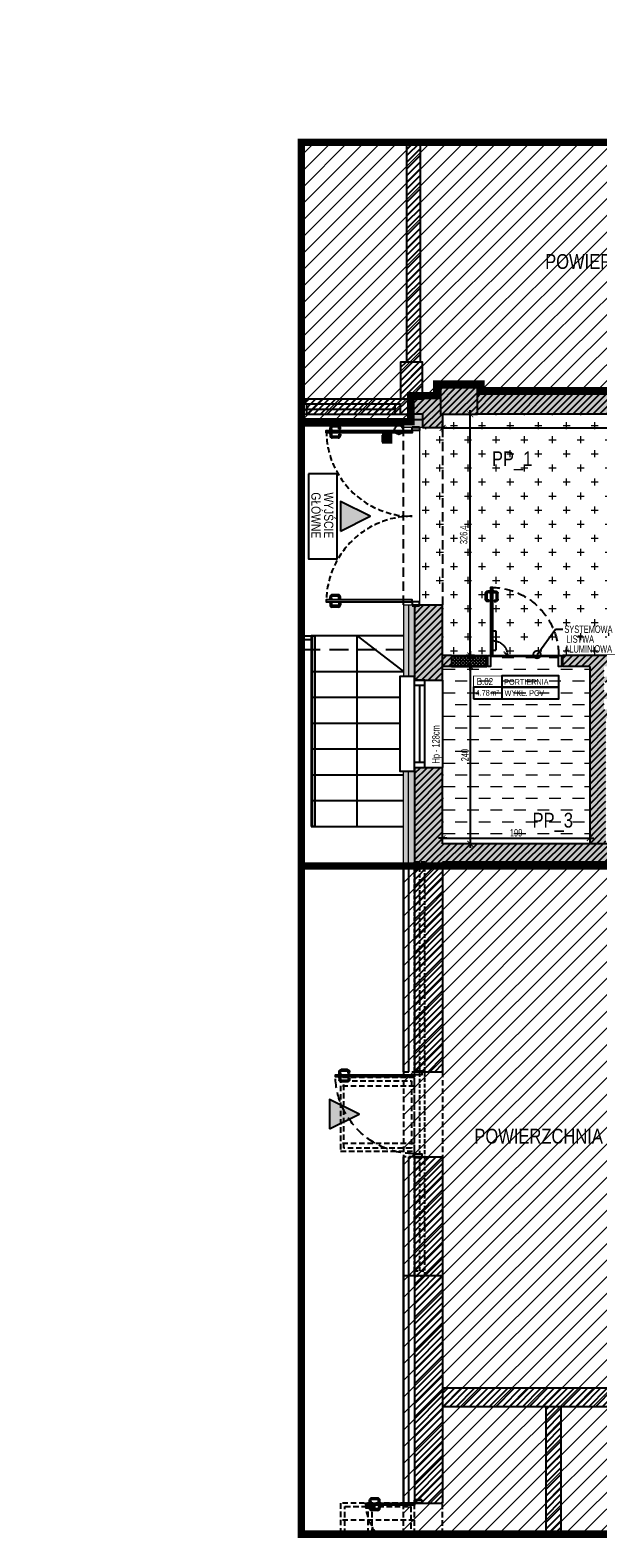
# Model space of a CAD drawing. Header units: millimetres. Extents: x 99331 to 130831, y -7610 to 25890.
# Tile 61 of 101: x 126234 to 127002, y 11350 to 13390. Entities that reach past the tile are written whole.
import ezdxf
from ezdxf import colors
from ezdxf.entities.mleader import LeaderData, LeaderLine
from ezdxf.enums import TextEntityAlignment as Align
from ezdxf.math import Vec2, Vec3

# ---------------------------------------------------------------- set-up
doc = ezdxf.new("R2010")
doc.units = ezdxf.units.MM
doc.linetypes.add('DASHED', pattern=[0.75, 0.5, -0.25])
doc.linetypes.add('DASHEDX2', pattern=[38.1, 25.4, -12.7])
doc.layers.get('DEFPOINTS').update_dxf_attribs({"lineweight": 9})
for name, color, linetype in [('_HSA_HATCH_WYPEŁNIENIA_PRZEGRÓD', 205, 'Continuous'), ('_HSA_OPIS', 43, 'Continuous'), ('_HSA_PRZERYWANE', 153, 'DASHEDX2'), ('_HSA_SCHODY', 122, 'Continuous'), ('_HSA_STOLARKA_WEWNĘTRZNA', 132, 'Continuous'), ('_HSA_STOLARKA_ZEWNĘTRZNA', 132, 'Continuous'), ('_HSA_WIDOKOWE', 1, 'Continuous'), ('_HSA_WYM_50', 141, 'Continuous'), ('_HSA_ZAKRES_OPRACOWANIA', 213, 'Continuous'), ('_HSA_ŚCIANY_CIENKIE', 2, 'Continuous'), ('_HSA_ŚCIANY_DZIAŁOWE', 6, 'Continuous'), ('_HSA_ŚCIANY_KONSTRUKCYJNE', 3, 'Continuous'), ('_HSA_ŚCIANY_MUROWANE', 4, 'Continuous')]:
    doc.layers.add(name, color=color, linetype=linetype)
for name, color, linetype, lineweight in [('_HSA_IZOLACJA_TERMICZNA', 2, 'Continuous', 5), ('_HSA_POSADZKI', 145, 'Continuous', 5), ('_HSA_POSADZKI_OPIS', 43, 'Continuous', 5)]:
    doc.layers.add(name, color=color, linetype=linetype, lineweight=lineweight)
doc.layers.add('_HSA_ZAKRES_OPRACOWANIA_HATCH', color=31, linetype='Continuous', transparency=0.5)
doc.styles.add('Arial', font='Arial.ttf')
doc.styles.add('ARIAL_100', font='Arial.ttf', dxfattribs={"width": 0.8, "height": 20})
doc.styles.add('ARIAL_50', font='Arial Narrow.ttf', dxfattribs={"width": 0.8, "height": 10})
doc.linetypes.add('BATTING', pattern='A,0.00254,-2.54,[134,ltypeshp.shx,S=2.54,R=0,X=-2.54,Y=0],-5.08,[134,ltypeshp.shx,S=2.54,R=180,X=2.54,Y=0],-2.54', length=10.16254)
doc.dimstyles.new('WYM_WEWN_50', dxfattribs={"dimscale": 0.7, "dimtxt": 10, "dimasz": 2, "dimexe": 10, "dimexo": 0, "dimgap": 3, "dimtad": 1, "dimdec": 1, "dimrnd": 1e-05, "dimtxsty": 'ARIAL_50', "dimblk": 'Wym-03', "dimcen": 0, "dimdle": 10, "dimse1": 1, "dimse2": 1, "dimclrt": 256, "dimazin": 2, "dimtfac": 1, "dimtdec": 1, "dimtix": 1, "dimtmove": 2, "dimatfit": 0, "dimfxl": 1, "dimtolj": 1, "dimtzin": 0, "dimarcsym": 0})
pattern_1 = [(45, (56000, -8500), (-4.49012806, 4.49012806), [])]
pattern_2 = [(45, (40000, -8500), (-4.49012806, 4.49012806), [])]

# ---------------------------------------------------------------- blocks, each defined once
blk = doc.blocks.new('*U7')
blk.add_line((1, 0.4), (1, -0.4))
at = {"const_width": 0.03}
blk.add_lwpolyline([(0, 0), (1, 0), (1, 0.4), (0, 0.4)], close=True, dxfattribs=at)
for points in [[(0, -0.4), (3, -0.4), (3, 0), (0, 0)], [(1, 0), (3, 0), (3, 0.4), (1, 0.4)]]:
    blk.add_lwpolyline(points, close=True)
at = {"style": 'Arial', "width": 0.8}
blk.add_attdef('NR', text='', height=0.25, dxfattribs=at).set_placement((0.4, 0.08), align=Align.CENTER)
for tag, p in [('NAZWA', (1.079, 0.089)), ('0000', (0.03, -0.291)), ('WYK', (1.092, -0.301))]:
    blk.add_attdef(tag, p, '', height=0.2, dxfattribs=at)
blk = doc.blocks.new('*U27')
at = {"linetype": 'ByBlock', "ltscale": 10}
for p, q in [((0, 14), (118, 14)), ((0, 0), (0, 14)), ((0, 0), (118, 0)), ((7, 0), (7, 14)), ((7, 7), (111, 7)), ((111, 14), (111, 0)), ((118, 14), (118, 0))]:
    blk.add_line(p, q, dxfattribs=at)
blk = doc.blocks.new('*U39')
for p, q in [((-122.9, 99.86), (-122.9, 108)), ((-120.9, 99.86), (-120.9, 108)), ((-116.8, 111), (-119.9, 111)), ((-116.8, 109), (-119.9, 109)), ((-116.8, 112.25), (-116, 112.25)), ((-116.8, 107.75), (-116.8, 112.25)), ((-116, 107.75), (-116.8, 107.75)), ((-112.275, 112.25), (-113.075, 112.25)), ((-113.075, 107.75), (-112.275, 107.75)), ((-112.275, 107.75), (-112.275, 112.25)), ((-112.275, 111), (-109.175, 111)), ((-112.275, 109), (-109.175, 109)), ((-108.175, 99.86), (-108.175, 108)), ((-106.175, 99.86), (-106.175, 108)), ((106.175, 99.86), (106.175, 108)), ((108.175, 99.86), (108.175, 108)), ((112.275, 111), (109.175, 111)), ((112.275, 109), (109.175, 109)), ((112.275, 112.25), (113.075, 112.25)), ((112.275, 107.75), (112.275, 112.25)), ((113.075, 107.75), (112.275, 107.75)), ((116.8, 112.25), (116, 112.25)), ((116, 107.75), (116.8, 107.75)), ((116.8, 107.75), (116.8, 112.25)), ((116.8, 111), (119.9, 111)), ((116.8, 109), (119.9, 109)), ((120.9, 99.86), (120.9, 108)), ((122.9, 99.86), (122.9, 108)), ((-117.8, 98.86), (-119.9, 98.86)), ((-117.8, 96.86), (-119.9, 96.86)), ((-117.8, 96.86), (-117.8, 98.86)), ((-111.275, 96.86), (-111.275, 98.86)), ((-111.275, 98.86), (-109.175, 98.86)), ((-111.275, 96.86), (-109.175, 96.86)), ((111.275, 98.86), (109.175, 98.86)), ((111.275, 96.86), (109.175, 96.86)), ((111.275, 96.86), (111.275, 98.86)), ((117.8, 96.86), (117.8, 98.86)), ((117.8, 98.86), (119.9, 98.86)), ((117.8, 96.86), (119.9, 96.86))]:
    blk.add_line(p, q)
for points in [[(-116, 0), (-113.075, 0), (-113.075, 116), (-116, 116)], [(116, 0), (113.075, 0), (113.075, 116), (116, 116)], [(-120, 0), (-120, -10), (-116, -10), (-116, 0)], [(120, 0), (120, -10), (116, -10), (116, 0)]]:
    blk.add_lwpolyline(points, close=True)
for points in [[(-121, 0), (-121, -10)], [(121, 0), (121, -10)]]:
    blk.add_lwpolyline(points)
for centre, radius, start, end in [((-119.9, 108), 3, 90, 180), ((-119.9, 108), 1, 90, 180), ((-109.175, 108), 3, 0, 90), ((-109.175, 108), 1, 0, 90), ((109.175, 108), 3, 90, 180), ((109.175, 108), 1, 90, 180), ((119.9, 108), 3, 0, 90), ((119.9, 108), 1, 0, 90), ((-119.9, 99.86), 3, 180, 270), ((-119.9, 99.86), 1, 180, 270), ((-109.175, 99.86), 3, 270, 0), ((-109.175, 99.86), 1, 270, 0), ((109.175, 99.86), 3, 180, 270), ((109.175, 99.86), 1, 180, 270), ((119.9, 99.86), 3, 270, 0), ((119.9, 99.86), 1, 270, 0)]:
    blk.add_arc(centre, radius, start, end)
at = {"linetype": 'DASHED', "ltscale": 15}
for centre, start, end in [((-116, 0), 0, 90), ((116, 0), 90, 180)]:
    blk.add_arc(centre, 116, start, end, dxfattribs=at)
blk = doc.blocks.new('A$C1924a973')
blk.add_lwpolyline([(0, -57.6), (0, 57.6), (-38.6, 57.6), (-38.6, -57.6)], close=True)
at = {"style": 'Arial', "width": 0.8}
for s, p in [('WYJŚCIE', (-20.9, -1.3)), ('GŁÓWNE', (-3.7, -1.3))]:
    blk.add_text(s, height=12.5, rotation=90, dxfattribs=at).set_placement(p, align=Align.CENTER)
blk = doc.blocks.new('A$C181A6C00')
blk.add_hatch(color=256).paths.add_polyline_path([(50, -25), (0, 0), (50, 25)])
blk.add_lwpolyline([(50, -25), (0, 0), (50, 25), (50, -25)])
blk = doc.blocks.new('*U52')
for p, q in [((87.175, 75.86), (87.175, 84)), ((89.175, 75.86), (89.175, 84)), ((93.275, 87), (90.175, 87)), ((93.275, 85), (90.175, 85)), ((93.275, 88.25), (94.075, 88.25)), ((93.275, 83.75), (93.275, 88.25)), ((94.075, 83.75), (93.275, 83.75)), ((97.8, 88.25), (97, 88.25)), ((97, 83.75), (97.8, 83.75)), ((97.8, 83.75), (97.8, 88.25)), ((97.8, 87), (100.9, 87)), ((97.8, 85), (100.9, 85)), ((101.9, 75.86), (101.9, 84)), ((103.9, 75.86), (103.9, 84)), ((92.275, 74.86), (90.175, 74.86)), ((92.275, 72.86), (90.175, 72.86)), ((92.275, 72.86), (92.275, 74.86)), ((98.8, 72.86), (98.8, 74.86)), ((98.8, 74.86), (100.9, 74.86)), ((98.8, 72.86), (100.9, 72.86)), ((90.075, 33), (90.075, 7)), ((94.075, 33), (90.075, 33)), ((94.075, 7), (90.075, 7))]:
    blk.add_line(p, q)
at = {"linetype": 'DASHED'}
blk.add_line((74.275, 0), (79.225, 4.95), dxfattribs=at)
for points in [[(97, 0), (94.075, 0), (94.075, 92), (97, 92)], [(1, 0), (1, -15), (5, -15), (5, 0)], [(97, 0), (97, -15), (101, -15), (101, 0)]]:
    blk.add_lwpolyline(points, close=True)
for points in [[(0, 0), (0, -15)], [(102, 0), (102, -15)]]:
    blk.add_lwpolyline(points)
at = {"linetype": 'DASHED', "ltscale": 25}
blk.add_arc((97, 0), 92, 90, 180, dxfattribs=at)
for centre, radius, start, end in [((90.175, 84), 3, 90, 180), ((90.175, 84), 1, 90, 180), ((100.9, 84), 3, 0, 90), ((100.9, 84), 1, 0, 90), ((90.175, 75.86), 3, 180, 270), ((90.175, 75.86), 1, 180, 270), ((100.9, 75.86), 3, 270, 0), ((100.9, 75.86), 1, 270, 0)]:
    blk.add_arc(centre, radius, start, end)
at = {"linetype": 'DASHED', "ltscale": 0.5}
blk.add_arc((94.275, 0), 20, 90, 180, dxfattribs=at)
blk = doc.blocks.new('_DotSmall')
at = {"color": 0, "linetype": 'ByBlock', "const_width": 0.5}
blk.add_lwpolyline([(-0.0625, 0, 1), (0.0625, 0, 1)], format="xyb", close=True, dxfattribs=at)
blk = doc.blocks.new('Wym-03')
for p, q in [((-4, 0), (4, 0)), ((0, 4), (0, -4))]:
    blk.add_line(p, q)
blk.add_lwpolyline([(-2.8, -2.8, 0.8, 0.8, 0), (2.8, 2.8, 0.05, 0.05, 0)], format="xyseb")
blk = doc.blocks.new('*D272')
at = {"layer": '_HSA_WYM_50', "color": 0, "lineweight": -2, "transparency": 16777216}
blk.add_line((126793.7, 12296.8), (126989.9, 12296.8), dxfattribs=at)
at = {"layer": 'DEFPOINTS', "color": 0, "transparency": 16777216}
for p in [(126792.3, 12289.1), (126991.3, 12296.8), (126991.3, 12289.1)]:
    blk.add_point(p, dxfattribs=at)
at = {"layer": '_HSA_WYM_50', "color": 0, "lineweight": -2, "transparency": 16777216, "xscale": 1.4, "yscale": 1.4, "zscale": 1.4, "rotation": 180}
blk.add_blockref('Wym-03', (126792.3, 12296.8), dxfattribs=at)
at = {"layer": '_HSA_WYM_50', "color": 0, "lineweight": -2, "transparency": 16777216, "xscale": 1.4, "yscale": 1.4, "zscale": 1.4}
blk.add_blockref('Wym-03', (126991.3, 12296.8), dxfattribs=at)
at = {"layer": '_HSA_WYM_50', "transparency": 16777216, "insert": (126891.8, 12304), "char_height": 10, "attachment_point": 5, "style": 'ARIAL_50'}
blk.add_mtext('\\A1;199', dxfattribs=at)
blk = doc.blocks.new('*D273')
at = {"layer": '_HSA_WYM_50', "color": 0, "lineweight": -2, "transparency": 16777216}
blk.add_line((126829.8, 12527.7), (126829.8, 12290.5), dxfattribs=at)
at = {"layer": 'DEFPOINTS', "color": 0, "transparency": 16777216}
for p in [(126792.3, 12529.1), (126792.3, 12289.1), (126829.8, 12289.1)]:
    blk.add_point(p, dxfattribs=at)
at = {"layer": '_HSA_WYM_50', "color": 0, "lineweight": -2, "transparency": 16777216, "xscale": 1.4, "yscale": 1.4, "zscale": 1.4}
for p, rotation in [((126829.8, 12529.1), 90), ((126829.8, 12289.1), 270)]:
    blk.add_blockref('Wym-03', p, dxfattribs=dict(at, rotation=rotation))
at = {"layer": '_HSA_WYM_50', "transparency": 16777216, "insert": (126822.6, 12409.1), "char_height": 10, "attachment_point": 5, "rotation": 90, "style": 'ARIAL_50'}
blk.add_mtext('\\A1;240', dxfattribs=at)
blk = doc.blocks.new('*D274')
at = {"layer": '_HSA_WYM_50', "color": 0, "lineweight": -2, "transparency": 16777216}
blk.add_line((126829.8, 12545.5), (126829.8, 12869.1), dxfattribs=at)
at = {"layer": 'DEFPOINTS', "color": 0, "transparency": 16777216}
for p in [(126792.3, 12870.5), (126829.8, 12870.5), (126792.3, 12544.1)]:
    blk.add_point(p, dxfattribs=at)
at = {"layer": '_HSA_WYM_50', "color": 0, "lineweight": -2, "transparency": 16777216, "xscale": 1.4, "yscale": 1.4, "zscale": 1.4}
for p, rotation in [((126829.8, 12870.5), 90), ((126829.8, 12544.1), 270)]:
    blk.add_blockref('Wym-03', p, dxfattribs=dict(at, rotation=rotation))
at = {"layer": '_HSA_WYM_50', "transparency": 16777216, "insert": (126821.7, 12707.3), "char_height": 10, "attachment_point": 5, "rotation": 90, "style": 'ARIAL_50'}
blk.add_mtext('\\A1;326,4', dxfattribs=at)
blk = doc.blocks.new('*D275')
at = {"layer": '_HSA_WYM_50', "color": 0, "lineweight": -2, "transparency": 16777216}
blk.add_line((126793.7, 12852.1), (127690.4, 12852.1), dxfattribs=at)
at = {"layer": 'DEFPOINTS', "color": 0, "transparency": 16777216}
for p in [(126792.3, 12870.5), (127691.8, 12870.5), (127691.8, 12852.1)]:
    blk.add_point(p, dxfattribs=at)
at = {"layer": '_HSA_WYM_50', "color": 0, "lineweight": -2, "transparency": 16777216, "xscale": 1.4, "yscale": 1.4, "zscale": 1.4, "rotation": 180}
blk.add_blockref('Wym-03', (126792.3, 12852.1), dxfattribs=at)
at = {"layer": '_HSA_WYM_50', "color": 0, "lineweight": -2, "transparency": 16777216, "xscale": 1.4, "yscale": 1.4, "zscale": 1.4}
blk.add_blockref('Wym-03', (127691.8, 12852.1), dxfattribs=at)
at = {"layer": '_HSA_WYM_50', "transparency": 16777216, "insert": (127242.1, 12860.2), "char_height": 10, "attachment_point": 5, "style": 'ARIAL_50'}
blk.add_mtext('\\A1;899,5', dxfattribs=at)
blk = doc.blocks.new('*U38')
for p, q in [((4.2, 103.25), (5, 103.25)), ((4.2, 98.75), (4.2, 103.25)), ((8.725, 103.25), (7.925, 103.25)), ((8.725, 98.75), (8.725, 103.25)), ((-1.9, 90.86), (-1.9, 99)), ((0.1, 90.86), (0.1, 99)), ((4.2, 102), (1.1, 102)), ((4.2, 100), (1.1, 100)), ((3.2, 89.86), (1.1, 89.86)), ((3.2, 87.86), (1.1, 87.86)), ((3.2, 87.86), (3.2, 89.86)), ((5, 98.75), (4.2, 98.75)), ((7.925, 98.75), (8.725, 98.75)), ((8.725, 102), (11.825, 102)), ((8.725, 100), (11.825, 100)), ((9.725, 87.86), (9.725, 89.86)), ((9.725, 89.86), (11.825, 89.86)), ((9.725, 87.86), (11.825, 87.86)), ((12.825, 90.86), (12.825, 99)), ((14.825, 90.86), (14.825, 99))]:
    blk.add_line(p, q)
for points in [[(5, 0), (7.925, 0), (7.925, 107), (5, 107)], [(1, 0), (1, -10), (5, -10), (5, 0)], [(112, 0), (112, -10), (116, -10), (116, 0)]]:
    blk.add_lwpolyline(points, close=True)
for points in [[(0, 0), (0, -10)], [(117, 0), (117, -10)]]:
    blk.add_lwpolyline(points)
at = {"linetype": 'DASHED', "ltscale": 25}
blk.add_arc((5, 0), 107, 0, 90, dxfattribs=at)
for centre, radius, start, end in [((1.1, 99), 3, 90, 180), ((1.1, 90.86), 3, 180, 270), ((1.1, 99), 1, 90, 180), ((1.1, 90.86), 1, 180, 270), ((11.825, 99), 3, 0, 90), ((11.825, 99), 1, 0, 90), ((11.825, 90.86), 3, 270, 0), ((11.825, 90.86), 1, 270, 0)]:
    blk.add_arc(centre, radius, start, end)
blk = doc.blocks.new('*U48')
at = {"linetype": 'ByBlock', "ltscale": 10}
for p, q in [((0, 14), (560, 14)), ((0, 0), (0, 14)), ((0, 0), (560, 0)), ((7, 0), (7, 14)), ((7, 7), (553, 7)), ((553, 14), (553, 0)), ((560, 14), (560, 0))]:
    blk.add_line(p, q, dxfattribs=at)
blk = doc.blocks.new('*U105')
at = {"linetype": 'ByBlock', "ltscale": 10}
for p, q in [((0, 14), (133.9, 14)), ((0, 0), (0, 14)), ((0, 0), (133.9, 0)), ((7, 0), (7, 14)), ((7, 7), (126.9, 7)), ((126.9, 14), (126.9, 0)), ((133.9, 14), (133.9, 0))]:
    blk.add_line(p, q, dxfattribs=at)

msp = doc.modelspace()

# ---------------------------------------------------------------- hatches: boundary and pattern name
at = {"layer": '_HSA_HATCH_WYPEŁNIENIA_PRZEGRÓD'}
h = msp.add_hatch(dxfattribs=at)
h.set_pattern_fill('ANSI31', color=256, scale=2, style=0)
h.set_pattern_definition(pattern_1)
h.paths.add_polyline_path([(128343.19, 12944.24), (128313.81, 12944.24), (128313.81, 12835.52), (128343.19, 12835.52)])
h.paths.add_polyline_path([(128313.81, 12906.25), (128263.81, 12906.25), (128263.81, 12870.53), (128313.81, 12870.53)])
h.paths.add_polyline_path([(128343.19, 12660.52), (128313.81, 12660.52), (128313.81, 12585.42), (128343.19, 12585.42)])
h.paths.add_polyline_path([(128343.19, 12410.42), (128313.81, 12410.42), (128313.81, 12249.35), (128343.19, 12249.35)])
h.paths.add_polyline_path([(128313.81, 12292.64), (128278.81, 12292.64), (128278.81, 12260.64), (128313.81, 12260.64)])
h.paths.add_polyline_path([(128343.19, 12139.35), (128313.81, 12139.35), (128313.81, 12097.92), (128343.19, 12097.92)])
h.paths.add_polyline_path([(128343.19, 11922.92), (128313.81, 11922.92), (128313.81, 11880.8), (128343.19, 11880.8)])
h.paths.add_polyline_path([(128313.81, 11705.8), (128278.81, 11705.8), (128278.81, 11672.8), (128313.81, 11672.8)])
h.paths.add_polyline_path([(120845.6, 16516.02), (125067.47, 16516.02), (125067.47, 17339.79), (120845.6, 17339.79)], flags=9)
h.paths.add_polyline_path([(126952.22, 11905.4), (127041.05, 11905.4), (127041.05, 11933.52), (126952.22, 11933.52)], flags=9)
h.paths.add_polyline_path([(128343.19, 13201.88), (128313.81, 13201.88), (128313.81, 13119.24), (128343.19, 13119.24)])
at = {"layer": '_HSA_HATCH_WYPEŁNIENIA_PRZEGRÓD', "true_color": 0x969696}
for points in [[(126839.33, 12906.25), (126789.33, 12906.25), (126789.33, 12870.53), (126839.33, 12870.53)], [(126792.33, 12870.53), (126789.33, 12870.53), (126789.33, 12891.25), (126765.33, 12891.25), (126765.33, 12895.53), (126749.33, 12895.53), (126749.33, 12860.53), (126739.33, 12860.53), (126739.33, 12852.41), (126792.33, 12852.41)], [(127415.81, 12866.53), (127374.81, 12866.53), (127374.81, 12870.53), (126839.33, 12870.53), (126839.33, 12897.53), (127415.81, 12897.53)]]:
    msp.add_hatch(color=252, dxfattribs=at).paths.add_polyline_path(points)
at = {"layer": '_HSA_HATCH_WYPEŁNIENIA_PRZEGRÓD'}
h = msp.add_hatch(dxfattribs=at)
h.set_pattern_fill('ANSI31', color=256, scale=2, style=0)
h.set_pattern_definition(pattern_2)
h.paths.add_polyline_path([(126839.33, 12906.25), (126789.33, 12906.25), (126789.33, 12870.53), (126839.33, 12870.53)])
h = msp.add_hatch(dxfattribs=at)
h.set_pattern_fill('ANSI31', color=256, scale=2, style=0)
h.set_pattern_definition(pattern_1)
h.paths.add_polyline_path([(127415.81, 12897.53), (127374.81, 12897.53), (127374.81, 12866.53), (127415.81, 12866.53)])
h.paths.add_polyline_path([(127374.81, 12897.53), (126839.33, 12897.53), (126839.33, 12870.53), (127374.81, 12870.53)])
h.paths.add_polyline_path([(127411.81, 12902.53), (127391.81, 12902.53), (127391.81, 12897.53), (127411.81, 12897.53)])
h = msp.add_hatch(dxfattribs=at)
h.set_pattern_fill('ANSI31', color=256, scale=2, style=0)
h.set_pattern_definition([(45, (126789.3255, 12886.12), (-4.4901, 4.4901), [])])
h.paths.add_polyline_path([(126749.33, 12895.53), (126749.33, 12870.53), (126765.33, 12870.53), (126765.33, 12852.41), (126792.33, 12852.41), (126792.33, 12870.53), (126789.33, 12870.53), (126789.33, 12891.25), (126765.33, 12891.25), (126765.33, 12895.53)])
at = {"layer": '_HSA_HATCH_WYPEŁNIENIA_PRZEGRÓD', "true_color": 0x969696}
h = msp.add_hatch(color=252, dxfattribs=at)
h.paths.add_polyline_path([(126804.33, 12544.14), (126792.33, 12544.14), (126792.33, 12612.41), (126739.33, 12612.41), (126739.33, 12515.53), (126754.33, 12515.53), (126754.33, 12510.53), (126792.33, 12510.53), (126792.33, 12529.14), (126804.33, 12529.14)])
h.paths.add_polyline_path([(127030.86, 12529.14), (127030.86, 12515.14), (127010.86, 12515.14), (127010.86, 12529.14)], flags=16)
h.paths.add_polyline_path([(127030.86, 12507.91), (127030.86, 12493.91), (127010.86, 12493.91), (127010.86, 12507.91)], flags=16)
h.paths.add_polyline_path([(127030.86, 12485.05), (127030.83, 12471.05), (127010.83, 12471.05), (127010.86, 12485.05)], flags=16)
h.paths.add_polyline_path([(127419.33, 12315.14), (127407.33, 12315.14), (127407.33, 12289.14), (127419.33, 12289.14)])
h.paths.add_polyline_path([(126954.33, 12544.14), (126954.33, 12529.14), (126991.33, 12529.14), (126991.33, 12289.14), (127013.33, 12289.14), (127013.33, 12459.1), (127039.39, 12459.1), (127039.39, 12529.14), (127234.39, 12529.14), (127234.39, 12544.14)])
h.paths.add_polyline_path([(127706.81, 12415.14), (127691.81, 12415.14), (127691.81, 12353.14), (127706.81, 12353.14)])
h.paths.add_polyline_path([(127691.81, 12507.14), (127706.81, 12507.14), (127706.81, 12613.14), (127691.81, 12613.14), (127691.81, 12544.14), (127444.33, 12544.14), (127444.33, 12529.14), (127691.81, 12529.14)])
h.paths.add_polyline_path([(127706.81, 12119.14), (127691.81, 12119.14), (127691.81, 12043.14), (127419.33, 12043.14), (127419.33, 12031.14), (127691.81, 12031.14), (127691.81, 11552.14), (127706.81, 11552.14)])
h.paths.add_polyline_path([(127691.81, 12221.14), (127706.81, 12221.14), (127706.81, 12251.14), (127691.81, 12251.14)])
at = {"layer": '_HSA_HATCH_WYPEŁNIENIA_PRZEGRÓD'}
h = msp.add_hatch(dxfattribs=at)
h.set_pattern_fill('ANSI31', color=256, scale=2, style=0)
h.set_pattern_definition(pattern_2)
h.paths.add_polyline_path([(126804.33, 12529.14), (126804.33, 12544.14), (126792.33, 12544.14), (126792.33, 12612.41), (126754.33, 12612.41), (126754.33, 12510.53), (126792.33, 12510.53), (126792.33, 12529.14)])
h = msp.add_hatch(dxfattribs=at)
h.set_pattern_fill('ANSI37', color=256)
h.set_pattern_definition([(45, (39569.9353, -8500), (-2.24506403, 2.24506403), []), (135, (39569.9353, -8500), (-2.24506403, -2.24506403), [])])
h.paths.add_polyline_path([(126852.33, 12544.14), (126804.33, 12544.14), (126804.33, 12529.14), (126852.33, 12529.14)])
h = msp.add_hatch(dxfattribs=at)
h.set_pattern_fill('ANSI31', color=256, scale=2, style=0)
h.set_pattern_definition(pattern_2)
h.paths.add_polyline_path([(127234.39, 12544.14), (126954.33, 12544.14), (126954.33, 12529.14), (126956.33, 12529.14), (126991.33, 12529.14), (126991.33, 12289.14), (127013.33, 12289.14), (127013.33, 12459.1), (127039.39, 12459.1), (127039.39, 12493.91), (127030.86, 12493.91), (127010.86, 12493.91), (127010.86, 12507.91), (127030.86, 12507.91), (127039.39, 12507.91), (127039.39, 12529.14), (127234.39, 12529.14)])
h.paths.add_polyline_path([(127030.86, 12529.14), (127030.86, 12515.14), (127010.86, 12515.14), (127010.86, 12529.14)], flags=16)
h.paths.add_polyline_path([(127030.86, 12485.05), (127030.86, 12471.05), (127010.86, 12471.05), (127010.86, 12485.05)], flags=16)
at = {"layer": '_HSA_HATCH_WYPEŁNIENIA_PRZEGRÓD', "true_color": 0x969696}
h = msp.add_hatch(color=252, dxfattribs=at)
h.paths.add_polyline_path([(127688.81, 11391.42), (127713.81, 11391.42), (127713.81, 11396.42), (127688.81, 11396.42)])
h.paths.add_polyline_path([(127394.33, 12026.14), (127419.33, 12026.14), (127419.33, 12289.14), (126792.33, 12289.14), (126792.33, 12392.53), (126754.33, 12392.53), (126754.33, 12387.53), (126739.33, 12387.53), (126739.33, 12259.14), (126792.33, 12259.14), (126792.33, 12264.14), (127394.33, 12264.14)])
at = {"layer": '_HSA_HATCH_WYPEŁNIENIA_PRZEGRÓD'}
h = msp.add_hatch(dxfattribs=at)
h.set_pattern_fill('ANSI31', color=256, scale=2, style=0)
h.set_pattern_definition(pattern_2)
h.paths.add_polyline_path([(127706.81, 12119.14), (127691.81, 12119.14), (127691.81, 12043.14), (127419.33, 12043.14), (127419.33, 12289.14), (126792.33, 12289.14), (126792.33, 12392.53), (126754.33, 12392.53), (126754.33, 12259.14), (126792.33, 12259.14), (126792.33, 12264.14), (127394.33, 12264.14), (127394.33, 12026.14), (127419.33, 12026.14), (127419.33, 12031.14), (127691.81, 12031.14), (127691.81, 11552.14), (127706.81, 11552.14)])
at = {"layer": '_HSA_POSADZKI'}
h = msp.add_hatch(dxfattribs=at)
h.set_pattern_fill('CROSS', color=256, scale=3, double=1)
h.set_pattern_definition([(0, (164712.387, -31302.803), (19.05, 19.05), [9.525, -28.575]), (90, (164717.15, -31307.565), (-19.05, 19.05), [9.525, -28.575])])
h.paths.add_polyline_path([(126792.33, 12870.53), (126792.33, 12852.41), (126761.02, 12852.41), (126761.02, 12612.41), (126792.33, 12612.41), (126792.33, 12544.14), (127691.81, 12544.14), (127691.81, 12897.53), (127415.81, 12897.53), (127415.81, 12866.53), (127374.81, 12866.53), (127374.81, 12870.53)])
h = msp.add_hatch(dxfattribs=at)
h.set_pattern_fill('DASH', color=256, scale=5, double=1)
h.paths.add_polyline_path([(126792.33, 12529.14), (126792.33, 12289.14), (126991.33, 12289.14), (126991.33, 12529.14), (126949.33, 12529.14), (126949.33, 12544.14), (126857.33, 12544.14), (126857.33, 12529.14)])
at = {"layer": '_HSA_ZAKRES_OPRACOWANIA_HATCH', "linetype": 'Continuous', "lineweight": 0}
h = msp.add_hatch(dxfattribs=at)
h.set_pattern_fill('ANSI31', color=256, scale=5, style=0)
h.set_pattern_definition([(45, (3403.783, -8500), (-11.2253202, 11.2253202), [])])
h.paths.add_polyline_path([(128358.19, 13238.73), (126601.39, 13238.73), (126601.39, 12860.53), (126749.33, 12860.53), (126749.33, 12895.53), (126784.33, 12895.53), (126784.33, 12911.25), (126844.33, 12911.25), (126844.33, 12902.53), (127686.81, 12902.53), (127686.81, 13201.88), (128358.19, 13201.88)])
h.paths.add_polyline_path([(126739.33, 11354.57), (128358.19, 11354.57), (128358.19, 11391.42), (127683.81, 11391.42), (127683.81, 11557.14), (127686.81, 12026.14), (127389.33, 12026.14), (127389.33, 12259.14), (126739.33, 12259.14)])
at = {"layer": '_HSA_ZAKRES_OPRACOWANIA_HATCH'}
h = msp.add_hatch(dxfattribs=at)
h.set_pattern_fill('ANSI31', color=256, scale=2, style=0)
h.set_pattern_definition(pattern_1)
h.paths.add_polyline_path([(126601.39, 12891.25), (126601.39, 12870.53), (126735.33, 12870.53), (126735.33, 12891.25)])
h.paths.add_polyline_path([(126749.33, 12870.53), (126749.33, 12891.25), (126735.33, 12891.25), (126735.33, 12870.53)])
h.paths.add_polyline_path([(126749.33, 12891.25), (126749.33, 12895.53), (126765.33, 12895.53), (126765.33, 12941.25), (126735.33, 12941.25), (126735.33, 12891.25)])
h.paths.add_polyline_path([(126761.81, 13238.73), (126743.81, 13238.73), (126743.81, 12941.25), (126761.81, 12941.25)])
at = {"layer": '_HSA_ZAKRES_OPRACOWANIA_HATCH', "ltscale": 0.07}
h = msp.add_hatch(dxfattribs=at)
h.set_pattern_fill('ANSI31', color=256, scale=2, style=0)
h.set_pattern_definition([(45, (56933.797, -7182.8985), (-4.49012806, 4.49012806), [])])
h.paths.add_polyline_path([(126792.33, 11865.53), (126754.33, 11865.53), (126754.33, 11396.53), (126792.33, 11396.53)])
h.paths.add_polyline_path([(126792.33, 12259.14), (126754.33, 12259.14), (126754.33, 11980.53), (126792.33, 11980.53)])
h.paths.add_polyline_path([(128313.81, 11354.57), (128343.19, 11354.57), (128343.19, 11391.42), (128313.81, 11391.42)])
h = msp.add_hatch(dxfattribs=at)
h.set_pattern_fill('ANSI31', color=256, scale=2, style=0)
h.set_pattern_definition(pattern_1)
h.paths.add_polyline_path([(127371.85, 11626.04), (127371.85, 11552.14), (127289.86, 11552.14), (127289.86, 11626.04)], flags=16)
h.paths.add_polyline_path([(127356.97, 11607.83), (127356.97, 11568.13), (127305.19, 11568.13), (127305.19, 11607.83)], flags=0)
h.paths.add_polyline_path([(127280.6, 11626.04), (127280.6, 11596.7), (127250.68, 11596.7), (127250.68, 11626.04)], flags=16)
h.paths.add_polyline_path([(127280.6, 11581.74), (127280.6, 11552.4), (127250.68, 11552.4), (127250.68, 11581.74)], flags=16)
h.paths.add_polyline_path([(127683.81, 11527.14), (127683.81, 11552.14), (127641.81, 11552.14), (127641.81, 11527.14)])
h.paths.add_polyline_path([(127419.33, 12026.14), (127394.33, 12026.14), (127394.33, 11652.14), (127219.33, 11652.14), (127219.33, 11552.14), (126792.33, 11552.14), (126792.33, 11527.14), (127541.81, 11527.14), (127541.81, 11552.14), (127419.33, 11552.14)])
h = msp.add_hatch(dxfattribs=at)
h.set_pattern_fill('ANSI31', color=256, scale=2, style=0)
h.set_pattern_definition(pattern_1)
h.paths.add_polyline_path([(126932.33, 11354.57), (126952.33, 11354.57), (126952.33, 11527.14), (126932.33, 11527.14)])

# ---------------------------------------------------------------- linework, layer by layer
at = {"layer": '_HSA_IZOLACJA_TERMICZNA'}
for p, q in [((126739.33, 12855.53), (126739.33, 12852.41)), ((126765.33, 12852.41), (126739.33, 12852.41)), ((126739.33, 12612.41), (126754.33, 12612.41)), ((126739.33, 12612.41), (126739.33, 12515.53)), ((126739.33, 12259.14), (126739.33, 12387.53))]:
    msp.add_line(p, q, dxfattribs=at)
at = {"layer": '_HSA_IZOLACJA_TERMICZNA', "color": 8, "linetype": 'BATTING', "ltscale": 0.6}
for p, q in [((126746.33, 12612.41), (126746.33, 12515.53)), ((126746.33, 12259.14), (126746.33, 12387.53))]:
    msp.add_line(p, q, dxfattribs=at)
at = {"layer": '_HSA_POSADZKI'}
for points in [[(126792.33, 12870.53), (126792.33, 12852.41), (126761.02, 12852.41), (126761.02, 12612.41), (126792.33, 12612.41), (126792.33, 12544.14), (127691.81, 12544.14), (127691.81, 12897.53), (127415.81, 12897.53), (127415.81, 12866.53), (127374.81, 12866.53), (127374.81, 12870.53)], [(126792.33, 12529.14), (126792.33, 12289.14), (126991.33, 12289.14), (126991.33, 12529.14), (126949.33, 12529.14), (126949.33, 12544.14), (126857.33, 12544.14), (126857.33, 12529.14)]]:
    msp.add_lwpolyline(points, close=True, dxfattribs=at)
at = {"layer": '_HSA_PRZERYWANE', "ltscale": 0.5}
for p, q in [((126739.33, 12612.41), (126739.33, 12852.41)), ((126792.33, 12852.41), (126792.33, 12612.41))]:
    msp.add_line(p, q, dxfattribs=at)
at = {"layer": '_HSA_PRZERYWANE'}
msp.add_lwpolyline([(126601.39, 12552.11), (126739.33, 12552.11)], dxfattribs=at)
at = {"layer": '_HSA_SCHODY'}
for p, q in [((126601.39, 12570.53), (126614.33, 12570.53)), ((126601.39, 12565.53), (126614.33, 12565.53)), ((126739.33, 12570.53), (126614.33, 12570.53)), ((126614.33, 12570.53), (126614.33, 12312.53)), ((126676.83, 12312.53), (126676.83, 12570.53)), ((126676.83, 12570.53), (126739.33, 12522.53)), ((126614.33, 12522.53), (126739.33, 12522.53)), ((126614.33, 12487.53), (126734.33, 12487.53)), ((126614.33, 12452.53), (126734.33, 12452.53)), ((126614.33, 12417.53), (126734.33, 12417.53)), ((126614.33, 12382.53), (126739.33, 12382.53)), ((126614.33, 12347.53), (126739.33, 12347.53)), ((126614.33, 12312.53), (126739.33, 12312.53))]:
    msp.add_line(p, q, dxfattribs=at)
at = {"layer": '_HSA_WIDOKOWE'}
msp.add_line((126792.33, 12510.53), (126792.33, 12392.53), dxfattribs=at)
msp.add_lwpolyline([(126616.33, 12312.53), (126616.33, 12570.53), (126619.33, 12570.53), (126619.33, 12312.53)], close=True, dxfattribs=at)
for points in [[(126857.33, 12544.14), (126949.33, 12544.14)], [(126857.33, 12543.14), (126949.33, 12543.14)], [(126754.33, 12510.53), (126754.33, 12515.53), (126734.33, 12515.53), (126734.33, 12387.53), (126754.33, 12387.53), (126754.33, 12392.53)]]:
    msp.add_lwpolyline(points, dxfattribs=at)
at = {"layer": '_HSA_ZAKRES_OPRACOWANIA', "linetype": 'DASHED', "ltscale": 60, "const_width": 10}
for points in [[(128440.02, 11391.42), (128440.02, 11354.57), (126601.39, 11354.57), (126601.39, 13238.73), (128440.02, 13238.73), (128440.02, 13201.88)], [(126601.39, 12860.53), (126749.33, 12860.53), (126749.33, 12895.53), (126784.33, 12895.53), (126784.33, 12911.25), (126844.33, 12911.25), (126844.33, 12902.53), (127686.81, 12902.53), (127686.81, 13201.88), (128440.02, 13201.88)], [(128440.02, 11391.42), (127683.81, 11391.42), (127683.81, 11557.14), (127686.81, 11557.14), (127686.81, 12026.14), (127389.33, 12026.14), (127389.33, 12259.14), (126601.39, 12259.14)]]:
    msp.add_lwpolyline(points, dxfattribs=at)
at = {"layer": '_HSA_ZAKRES_OPRACOWANIA_HATCH'}
for p, q in [((126743.81, 12941.25), (126743.81, 13238.73)), ((126601.39, 12855.53), (126739.33, 12855.53)), ((126739.33, 11980.53), (126739.33, 12259.14)), ((126739.33, 12259.14), (126739.33, 11980.53)), ((126754.33, 12259.14), (126754.33, 11980.53)), ((126792.33, 12259.14), (126792.33, 11980.53)), ((126754.33, 11980.53), (126792.33, 11980.53)), ((126739.33, 11396.53), (126739.33, 11865.53)), ((126739.33, 11865.53), (126739.33, 11396.53)), ((126754.33, 11865.53), (126754.33, 11396.53)), ((126754.33, 11865.53), (126792.33, 11865.53)), ((126792.33, 11865.53), (126792.33, 11396.53)), ((126754.33, 11704.14), (126739.33, 11704.14)), ((126792.33, 11704.14), (126754.33, 11704.14)), ((127219.33, 11552.14), (126792.33, 11552.14)), ((127541.81, 11527.14), (126792.33, 11527.14)), ((126932.33, 11354.57), (126932.33, 11527.14)), ((126952.33, 11527.14), (126952.33, 11354.57)), ((126692.08, 11397.33), (126692.08, 11396.53)), ((126696.58, 11397.33), (126692.08, 11397.33)), ((126692.08, 11392.8), (126692.08, 11393.6)), ((126696.58, 11392.8), (126692.08, 11392.8)), ((126693.33, 11397.33), (126693.33, 11400.43)), ((126693.33, 11392.8), (126693.33, 11389.7)), ((126695.33, 11397.33), (126695.33, 11400.43)), ((126695.33, 11392.8), (126695.33, 11389.7)), ((126704.47, 11403.43), (126696.33, 11403.43)), ((126704.47, 11401.43), (126696.33, 11401.43)), ((126704.47, 11388.7), (126696.33, 11388.7)), ((126696.58, 11396.53), (126696.58, 11397.33)), ((126696.58, 11393.6), (126696.58, 11392.8)), ((126705.47, 11398.33), (126705.47, 11400.43)), ((126707.47, 11398.33), (126705.47, 11398.33)), ((126707.47, 11391.8), (126705.47, 11391.8)), ((126705.47, 11391.8), (126705.47, 11389.7)), ((126707.47, 11398.33), (126707.47, 11400.43)), ((126707.47, 11391.8), (126707.47, 11389.7)), ((126754.33, 11396.53), (126739.33, 11396.53)), ((126754.33, 11396.53), (126792.33, 11396.53)), ((126704.47, 11386.7), (126696.33, 11386.7))]:
    msp.add_line(p, q, dxfattribs=at)
at = {"layer": '_HSA_ZAKRES_OPRACOWANIA_HATCH', "ltscale": 0.07}
for p, q in [((126601.39, 12891.25), (126748.86, 12891.25)), ((126601.39, 12870.53), (126749.33, 12870.53))]:
    msp.add_line(p, q, dxfattribs=at)
at = {"layer": '_HSA_ZAKRES_OPRACOWANIA_HATCH', "linetype": 'BATTING', "ltscale": 0.6}
for p, q in [((126601.39, 12863.23), (126765.33, 12863.29)), ((126746.33, 12259.14), (126746.33, 11980.53)), ((126746.33, 11865.53), (126746.33, 11396.53))]:
    msp.add_line(p, q, dxfattribs=at)
at = {"layer": '_HSA_ZAKRES_OPRACOWANIA_HATCH', "linetype": 'DASHED', "ltscale": 15}
for p, q in [((126739.33, 11980.53), (126754.33, 11980.53)), ((126739.33, 11980.53), (126739.33, 11865.53)), ((126792.33, 11980.53), (126792.33, 11865.53)), ((126754.33, 11961.11), (126654.33, 11961.11)), ((126754.33, 11883.21), (126654.33, 11883.21)), ((126754.33, 11865.53), (126739.33, 11865.53)), ((126754.33, 11396.53), (126654.33, 11396.53)), ((126654.33, 11396.53), (126654.33, 11354.57)), ((126660.14, 11391.89), (126749.37, 11391.89)), ((126660.14, 11354.57), (126660.14, 11391.89)), ((126691.33, 11396.53), (126691.33, 11354.57)), ((126697.14, 11354.57), (126697.14, 11391.89)), ((126739.33, 11354.57), (126739.33, 11396.53)), ((126749.37, 11391.89), (126749.37, 11354.57)), ((126754.33, 11354.57), (126754.33, 11396.53)), ((126792.33, 11354.57), (126792.33, 11396.53)), ((126754.33, 11373.67), (126654.33, 11373.67))]:
    msp.add_line(p, q, dxfattribs=at)
at = {"layer": '_HSA_ZAKRES_OPRACOWANIA_HATCH'}
for points in [[(126761.81, 13238.73), (126761.81, 12941.25)], [(126754.33, 11401.53), (126764.33, 11401.53)]]:
    msp.add_lwpolyline(points, dxfattribs=at)
for points in [[(126735.33, 12891.25), (126765.33, 12891.25), (126765.33, 12941.25), (126735.33, 12941.25)], [(126754.33, 11396.53), (126754.33, 11393.6), (126688.33, 11393.6), (126688.33, 11396.53)], [(126754.33, 11400.53), (126764.33, 11400.53), (126764.33, 11396.53), (126754.33, 11396.53)]]:
    msp.add_lwpolyline(points, close=True, dxfattribs=at)
at = {"layer": '_HSA_ZAKRES_OPRACOWANIA_HATCH', "ltscale": 0.07, "const_width": 2}
msp.add_lwpolyline([(126735.33, 12884.53), (126735.33, 12870.53)], dxfattribs=at)
at = {"layer": '_HSA_ZAKRES_OPRACOWANIA_HATCH', "linetype": 'DASHED', "ltscale": 15}
for points in [[(126654.33, 11872.79), (126754.33, 11872.79), (126754.33, 11972.79), (126654.33, 11972.79)], [(126658.53, 11968.21), (126750.2, 11968.21), (126750.2, 11876.98), (126658.53, 11876.98)]]:
    msp.add_lwpolyline(points, close=True, dxfattribs=at)
msp.add_arc((126754.33, 11396.53), 66, 180, 219.47447, dxfattribs=at)
at = {"layer": '_HSA_ZAKRES_OPRACOWANIA_HATCH'}
for centre, radius, start, end in [((126696.33, 11400.43), 3, 90, 180), ((126696.33, 11389.7), 3, 180, 270), ((126696.33, 11400.43), 1, 90, 180), ((126696.33, 11389.7), 1, 180, 270), ((126704.47, 11400.43), 3, 0, 90), ((126704.47, 11400.43), 1, 0, 90), ((126704.47, 11389.7), 3, 270, 0), ((126704.47, 11389.7), 1, 270, 0)]:
    msp.add_arc(centre, radius, start, end, dxfattribs=at)
at = {"layer": '_HSA_ŚCIANY_CIENKIE'}
msp.add_circle((126733.14, 12849.35), 6, dxfattribs=at)
at = {"layer": '_HSA_ŚCIANY_DZIAŁOWE'}
for p, q in [((126804.33, 12544.14), (126792.33, 12544.14)), ((127234.39, 12544.14), (126954.33, 12544.14)), ((126804.33, 12529.14), (126792.33, 12529.14)), ((126991.33, 12529.14), (126954.33, 12529.14)), ((126991.33, 12529.14), (126991.33, 12289.14))]:
    msp.add_line(p, q, dxfattribs=at)
for points in [[(127374.81, 12897.53), (126839.33, 12897.53)], [(127374.81, 12870.53), (126839.33, 12870.53)], [(126804.33, 12544.14), (126804.33, 12529.14)], [(126954.33, 12529.14), (126954.33, 12544.14)]]:
    msp.add_lwpolyline(points, dxfattribs=at)
at = {"layer": '_HSA_ŚCIANY_KONSTRUKCYJNE'}
for p, q in [((126765.33, 12895.53), (126765.33, 12891.25)), ((126804.33, 12544.14), (126852.33, 12544.14)), ((126804.33, 12529.14), (126852.33, 12529.14))]:
    msp.add_line(p, q, dxfattribs=at)
msp.add_lwpolyline([(126839.33, 12870.53), (126839.33, 12906.25), (126789.33, 12906.25), (126789.33, 12870.53)], close=True, dxfattribs=at)
msp.add_lwpolyline([(126852.33, 12529.14), (126852.33, 12544.14)], dxfattribs=at)
at = {"layer": '_HSA_ŚCIANY_MUROWANE', "ltscale": 0.07}
for p, q in [((126765.33, 12870.53), (126765.33, 12852.41)), ((126792.33, 12870.53), (126792.33, 12852.41)), ((126765.33, 12852.41), (126792.33, 12852.41))]:
    msp.add_line(p, q, dxfattribs=at)
at = {"layer": '_HSA_ŚCIANY_MUROWANE'}
for p, q in [((126754.33, 12612.41), (126792.33, 12612.41)), ((126754.33, 12612.41), (126754.33, 12510.53)), ((126792.33, 12510.53), (126792.33, 12612.41)), ((126754.33, 12510.53), (126792.33, 12510.53)), ((126754.33, 12392.53), (126792.33, 12392.53)), ((126754.33, 12392.53), (126754.33, 12259.14)), ((126792.33, 12289.14), (126792.33, 12392.53)), ((127419.33, 12289.14), (126792.33, 12289.14)), ((127394.33, 12264.14), (126792.33, 12264.14)), ((126792.33, 12259.14), (126792.33, 12264.14))]:
    msp.add_line(p, q, dxfattribs=at)
at = {"layer": '_HSA_ŚCIANY_MUROWANE', "ltscale": 0.07}
msp.add_lwpolyline([(126765.33, 12870.53), (126749.33, 12870.53)], dxfattribs=at)

# ---------------------------------------------------------------- block references
at = {"layer": '_HSA_OPIS', "rotation": 180}
msp.add_blockref('A$C1924a973', (126611.06, 12732.41), dxfattribs=at)
at = {"layer": '_HSA_OPIS'}
ref = msp.add_blockref('*U7', (126834.23, 12500.89), dxfattribs=dict(at, xscale=38.4, yscale=38.4, zscale=38.4))
ref.add_attrib('NR', 'B.02', dxfattribs={"layer": '0', "height": 9.6, "style": 'Arial', "width": 0.8}).set_placement((126849.59, 12503.96), align=Align.CENTER)
ref.add_attrib('NAZWA', 'PORTIERNIA', (126875.67, 12504.29), dxfattribs={"layer": '0', "height": 7.68, "style": 'Arial', "width": 0.8})
ref.add_attrib('POW', '4.78', dxfattribs={"layer": '0', "height": 7.68, "style": 'Arial', "width": 0.8}).set_placement((126856.1, 12489.59), align=Align.RIGHT)
ref.add_attrib('M2', 'm²', dxfattribs={"layer": '0', "height": 7.68, "style": 'Arial', "width": 0.8}).set_placement((126868.39, 12489.59), align=Align.RIGHT)
ref.add_attrib('WYK', 'WYKŁ. PCV', (126876.17, 12489.34), dxfattribs={"layer": '0', "height": 7.68, "style": 'Arial', "width": 0.8})
at = {"layer": '_HSA_STOLARKA_WEWNĘTRZNA', "xscale": -1}
msp.add_blockref('*U52', (126954.33, 12544.14), dxfattribs=at)
at = {"layer": '_HSA_STOLARKA_ZEWNĘTRZNA', "rotation": 89.99999999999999}
msp.add_blockref('*U39', (126751.02, 12732.41), dxfattribs=at)
at = {"layer": '_HSA_STOLARKA_ZEWNĘTRZNA', "xscale": -1, "rotation": 270}
msp.add_blockref('*U27', (126754.33, 12392.53), dxfattribs=at)
at = {"layer": '_HSA_WIDOKOWE', "xscale": -0.8, "yscale": 0.8, "zscale": 0.8}
msp.add_blockref('A$C181A6C00', (126694.33, 12732.41), dxfattribs=at)
at = {"layer": '_HSA_ZAKRES_OPRACOWANIA_HATCH', "ltscale": 0.07, "xscale": -1, "rotation": 180}
msp.add_blockref('*U105', (126601.39, 12884.53), dxfattribs=at)
at = {"layer": '_HSA_ZAKRES_OPRACOWANIA_HATCH', "linetype": 'DASHED', "ltscale": 15, "xscale": -1}
for name, p, rotation in [('*U48', (126754.33, 11704.14), 270), ('*U38', (126754.33, 11981.53), 90)]:
    msp.add_blockref(name, p, dxfattribs=dict(at, rotation=rotation))
at = {"layer": '_HSA_ZAKRES_OPRACOWANIA_HATCH', "linetype": 'DASHED', "ltscale": 15, "xscale": -0.8, "yscale": 0.8, "zscale": 0.8}
msp.add_blockref('A$C181A6C00', (126679.33, 11923.03), dxfattribs=at)

# ---------------------------------------------------------------- texts
at = {"layer": '_HSA_OPIS', "char_height": 20, "attachment_point": 1, "style": 'ARIAL_100'}
for insert in [(126917.11, 13087.29), (126821.34, 11903.32)]:
    msp.add_mtext_dynamic_manual_height_columns('\\pxqc;POWIERZCHNIA POZA ZAKRESEM OPRACOWANIA', width=574.3203, gutter_width=2250.21, heights=[0], dxfattribs=dict(at, insert=insert))
at = {"layer": '_HSA_OPIS', "insert": (126722.48, 12842.63), "char_height": 10, "attachment_point": 3, "style": 'ARIAL_50', "bg_fill": 1, "box_fill_scale": 1.2, "bg_fill_color": 256, "bg_fill_true_color": 16777214, "bg_fill_transparency": 0}
msp.add_mtext_dynamic_manual_height_columns('RS', width=10, gutter_width=15, heights=[0], dxfattribs=at)
at = {"layer": '_HSA_OPIS', "insert": (126778.15, 12397.74), "char_height": 10, "attachment_point": 1, "rotation": 90, "style": 'ARIAL_50'}
msp.add_mtext_dynamic_manual_height_columns('Hp - 128cm', width=206.5329, gutter_width=12.5, heights=[0], dxfattribs=at)
at = {"layer": '_HSA_POSADZKI_OPIS', "char_height": 20, "attachment_point": 1, "style": 'ARIAL_100'}
for s, insert in [('PP_1', (126859.12, 12820.37)), ('PP_3', (126914.04, 12331.04))]:
    msp.add_mtext(s, dxfattribs=dict(at, insert=insert))

# ---------------------------------------------------------------- dimensions: what is measured, and where the dimension line sits
at = {"layer": '_HSA_WYM_50'}
for p1, p2, distance, picture, middle in [((126792.33, 12870.53), (127691.81, 12870.53), -18.47, '*D275', (127242.07, 12860.17)), ((126792.33, 12544.14), (126792.33, 12870.53), -37.45, '*D274', (126821.66, 12707.33)), ((126792.33, 12529.14), (126792.33, 12289.14), 37.45, '*D273', (126822.57, 12409.14)), ((126792.33, 12289.14), (126991.33, 12289.14), 7.64, '*D272', (126891.83, 12303.98))]:
    dim = msp.add_aligned_dim(p1=p1, p2=p2, distance=distance, dimstyle='WYM_WEWN_50', dxfattribs=at)
    dim.commit()
    dim.dimension.update_dxf_attribs({"geometry": picture, "text_midpoint": middle})

# ---------------------------------------------------------------- leaders
at = {"layer": '_HSA_OPIS'}
ml = msp.add_multileader_mtext('Standard', dxfattribs=at)
ml.set_content('SYSTEMOWA\\P LISTWA\\PALUMINIOWA', color=256, style='ARIAL_50')
ml.set_leader_properties()
ml.set_arrow_properties(name='DOTSMALL')
ml.build(insert=Vec2(0, 0))
ml.multileader.update_dxf_attribs({"dogleg_length": 10, "arrow_head_size": 20})
ctx = ml.context
ctx.base_point, ctx.char_height, ctx.arrow_head_size, ctx.plane_origin = Vec3(126955.12, 12579.47), 10, 20, Vec3(126281.88, 13404.26)
notes = []
notes.append((ctx, [(1, (1, 1, 0), (126945.12, 12579.47), (1, 0), 10, [(0, [(126920.09, 12545.24)], 0, [])])]))
ctx.mtext.insert, ctx.mtext.rotation, ctx.mtext.defined_height, ctx.mtext.line_spacing_factor = Vec3(126957.12, 12584.55), -6.2831853, 173.28, 0.8
for ctx, leaders in notes:
    for number, flags, end, landing, length, lines in leaders:
        leader = LeaderData()
        leader.index, (leader.has_last_leader_line, leader.has_dogleg_vector, leader.attachment_direction) = number, flags
        leader.last_leader_point, leader.dogleg_vector, leader.dogleg_length = Vec3(end), Vec3(landing), length
        for number, points, colour, breaks in lines:
            line = LeaderLine()
            line.index, line.vertices, line.color, line.breaks = number, Vec3.list(points), colors.encode_raw_color(colour), breaks
            leader.lines.append(line)
        ctx.leaders.append(leader)

doc.saveas('drawing.dxf')
